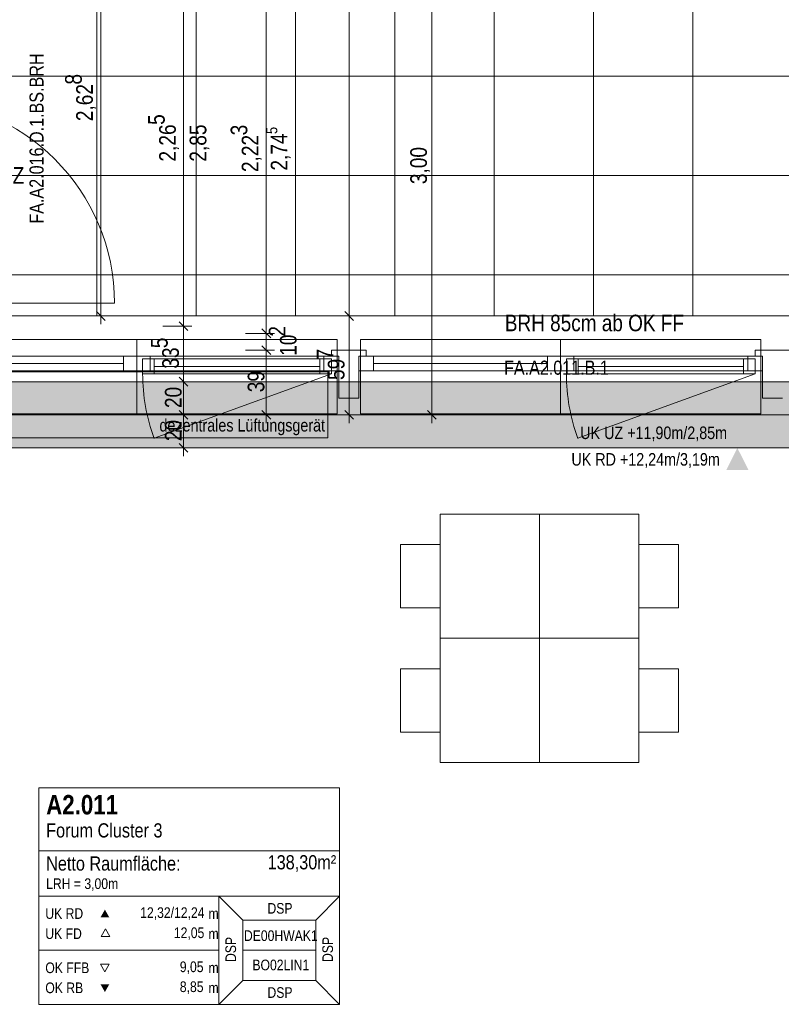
# Model space of a CAD drawing. Extents: x -620 to 300, y 62 to 1112.
# Tile 71 of 95: x -438 to -346, y 703 to 822. Entities that reach past the tile are written whole.
import ezdxf
from ezdxf.lldxf.tags import DXFTag

# ---------------------------------------------------------------- set-up
doc = ezdxf.new("R2010")
doc.units = 0
doc.layers.get('0').update_dxf_attribs({"lineweight": 13})
for name, color, linetype, lineweight, true_color in [('00_Beschriftung UZ', 3, 'Continuous', 13, 0x00ff00), ('30 -33 Aussenwände- 7 Fassade_ Elemente', 7, 'Continuous', 9, 0x00aacc), ('30 -35 Decken- 1 Konstruktion-Träger- Stahlbeton', 7, 'grob-A06G9S5M8I', 13, 0x33aa00), ('60- 61 allgemeine Ausstattung- 1 Möbel', 7, 'Continuous', 9, 0x00cccc), ('70 -72 Beschriftung- 1 Beschriftung allgemein', 7, 'Continuous', 9, 0xff6633), ('70 -75 Raumstempel- 1 Raumstempel', 1, 'Continuous', 50, 0xff0000), ('70 -76 Bemaßung- 2 Allgemein', 9, 'Continuous', 5, 0x808080), ('iwb_Schraffur_Unterzug', 7, 'Continuous', 5, 0xffffcc)]:
    doc.layers.add(name, color=color, linetype=linetype, lineweight=lineweight, true_color=true_color)
for name, color, linetype, lineweight in [('60- 61 allgemeine Ausstattung- 4 Terrassen', 7, 'Continuous', 9), ('70 -71 Achsen- 1 Gebäudeachsen', 7, 'STRICHPUNKT2-A06G9S5N8I', 18), ('Detailelementbeschriftung', 7, 'Continuous', 9)]:
    doc.layers.add(name, color=color, linetype=linetype, lineweight=lineweight)
doc.styles.get("Standard").update_dxf_attribs({"font": 'ARIALN.TTF'})
tags = doc.linetypes.add('grob-A06G9S5M8I', pattern=[14, 3, -8, 3]).pattern_tags.tags
tags[8:9] = [DXFTag(74, 4), DXFTag(75, 0), DXFTag(340, '0'), DXFTag(46, 0.0), DXFTag(50, 0.0), DXFTag(44, 0.0), DXFTag(45, 0.0)]
tags[6:7] = [DXFTag(74, 4), DXFTag(75, 0), DXFTag(340, '0'), DXFTag(46, 0.0), DXFTag(50, 0.0), DXFTag(44, 0.0), DXFTag(45, 0.0)]
tags[4:5] = [DXFTag(74, 4), DXFTag(75, 0), DXFTag(340, '0'), DXFTag(46, 0.0), DXFTag(50, 0.0), DXFTag(44, 0.0), DXFTag(45, 0.0)]
tags = doc.linetypes.add('STRICHPUNKT2-A06G9S5N8I', pattern=[12.7, 6.35, -3.175, 0, -3.175]).pattern_tags.tags
tags[10:11] = [DXFTag(74, 4), DXFTag(75, 0), DXFTag(340, '0'), DXFTag(46, 0.0), DXFTag(50, 0.0), DXFTag(44, 0.0), DXFTag(45, 0.0)]
tags[8:9] = [DXFTag(74, 4), DXFTag(75, 0), DXFTag(340, '0'), DXFTag(46, 0.0), DXFTag(50, 0.0), DXFTag(44, 0.0), DXFTag(45, 0.0)]
tags[6:7] = [DXFTag(74, 4), DXFTag(75, 0), DXFTag(340, '0'), DXFTag(46, 0.0), DXFTag(50, 0.0), DXFTag(44, 0.0), DXFTag(45, 0.0)]
tags[4:5] = [DXFTag(74, 4), DXFTag(75, 0), DXFTag(340, '0'), DXFTag(46, 0.0), DXFTag(50, 0.0), DXFTag(44, 0.0), DXFTag(45, 0.0)]

# ---------------------------------------------------------------- blocks, each defined once
blk = doc.blocks.new('Referenz-A06G9S5P8I')
at = {"layer": '00_Beschriftung UZ', "color": 0, "lineweight": -2}
for points in [[(-353.03, 773.14), (-351.7, 770.47), (-350.36, 773.14)], [(-353.03, 767.8), (-351.7, 770.47), (-350.36, 767.81)]]:
    blk.add_solid(points, dxfattribs=at)
at = {"layer": '30 -33 Aussenwände- 7 Fassade_ Elemente', "color": 0, "linetype": 'grob-A06G9S5M8I', "lineweight": -2, "ltscale": 0.13}
for p, q in [((-426.95, 787.94), (-451.55, 787.94)), ((-443.18, 779.67), (-401.18, 779.67)), ((-400.75, 779.42), (-422.17, 771.63)), ((-401.18, 779.67), (-401.18, 771.67)), ((-349.55, 779.42), (-370.97, 771.63)), ((-401.18, 771.67), (-443.18, 771.67))]:
    blk.add_line(p, q, dxfattribs=at)
at = {"layer": '30 -33 Aussenwände- 7 Fassade_ Elemente', "color": 0, "linetype": 'Continuous', "lineweight": -2, "ltscale": 0.13}
for p, q in [((-454.15, 786.41), (-291.95, 786.41)), ((-448.65, 781.57), (-424.25, 781.57)), ((-425.85, 779.77), (-425.85, 781.57)), ((-425.85, 781.57), (-424.25, 781.57)), ((-424.25, 781.57), (-399.85, 781.57)), ((-424.25, 781.57), (-422.65, 781.57)), ((-424.25, 781.57), (-424.25, 779.77)), ((-424.25, 781.57), (-424.25, 779.77)), ((-422.65, 781.57), (-422.65, 779.77)), ((-401.65, 779.77), (-401.65, 781.57)), ((-401.65, 781.57), (-399.85, 781.57)), ((-400.75, 782.27), (-396.55, 782.27)), ((-400.75, 781.57), (-400.75, 782.27)), ((-399.85, 781.57), (-400.75, 781.57)), ((-399.85, 781.57), (-399.85, 779.77)), ((-399.85, 776.47), (-399.85, 781.57)), ((-399.85, 781.57), (-399.85, 779.77)), ((-397.45, 781.57), (-373.05, 781.57)), ((-397.45, 781.57), (-397.45, 776.47)), ((-397.45, 779.77), (-397.45, 781.57)), ((-396.55, 781.57), (-397.45, 781.57)), ((-397.45, 779.77), (-397.45, 781.57)), ((-397.45, 781.57), (-395.65, 781.57)), ((-396.55, 782.27), (-396.55, 781.57)), ((-395.65, 781.57), (-395.65, 779.77)), ((-374.65, 781.57), (-373.05, 781.57)), ((-374.65, 779.77), (-374.65, 781.57)), ((-373.05, 779.77), (-373.05, 781.57)), ((-373.05, 781.57), (-371.45, 781.57)), ((-373.05, 781.57), (-348.65, 781.57)), ((-373.05, 781.57), (-373.05, 779.77)), ((-371.45, 781.57), (-371.45, 779.77)), ((-350.45, 779.77), (-350.45, 781.57)), ((-350.45, 781.57), (-348.65, 781.57)), ((-349.55, 781.57), (-349.55, 782.27)), ((-349.55, 782.27), (-345.35, 782.27)), ((-348.65, 781.57), (-349.55, 781.57)), ((-348.65, 776.47), (-348.65, 781.57)), ((-348.65, 781.57), (-348.65, 779.77)), ((-348.65, 781.57), (-348.65, 779.77)), ((-425.85, 780.67), (-446.85, 780.67)), ((-423.55, 779.42), (-423.55, 781.22)), ((-423.55, 781.22), (-400.75, 781.22)), ((-423.55, 779.42), (-423.55, 781.22)), ((-423.55, 781.22), (-422.15, 781.22)), ((-422.15, 781.22), (-422.15, 779.42)), ((-422.15, 780.32), (-402.15, 780.32)), ((-402.15, 779.42), (-402.15, 781.22)), ((-402.15, 781.22), (-400.75, 781.22)), ((-400.75, 781.22), (-400.75, 779.42)), ((-400.75, 781.22), (-400.75, 779.42)), ((-374.65, 780.67), (-395.65, 780.67)), ((-372.35, 779.42), (-372.35, 781.22)), ((-372.35, 781.22), (-349.55, 781.22)), ((-372.35, 781.22), (-370.95, 781.22)), ((-372.35, 779.42), (-372.35, 781.22)), ((-370.95, 781.22), (-370.95, 779.42)), ((-370.95, 780.32), (-350.95, 780.32)), ((-350.95, 779.42), (-350.95, 781.22)), ((-350.95, 781.22), (-349.55, 781.22)), ((-349.55, 781.22), (-349.55, 779.42)), ((-349.55, 781.22), (-349.55, 779.42)), ((-424.25, 779.77), (-448.65, 779.77)), ((-424.25, 779.77), (-425.85, 779.77)), ((-422.65, 779.77), (-424.25, 779.77)), ((-399.85, 779.77), (-424.25, 779.77)), ((-422.15, 779.42), (-423.55, 779.42)), ((-400.75, 779.42), (-423.55, 779.42)), ((-400.75, 779.42), (-402.15, 779.42)), ((-399.85, 779.77), (-401.65, 779.77)), ((-373.05, 779.77), (-397.45, 779.77)), ((-395.65, 779.77), (-397.45, 779.77)), ((-373.05, 779.77), (-374.65, 779.77)), ((-371.45, 779.77), (-373.05, 779.77)), ((-348.65, 779.77), (-373.05, 779.77)), ((-370.95, 779.42), (-372.35, 779.42)), ((-349.55, 779.42), (-372.35, 779.42)), ((-349.55, 779.42), (-350.95, 779.42)), ((-348.65, 779.77), (-350.45, 779.77)), ((-397.45, 776.47), (-399.85, 776.47)), ((-346.25, 776.47), (-348.65, 776.47)), ((-295.05, 770.47), (-451.05, 770.47))]:
    blk.add_line(p, q, dxfattribs=at)
at = {"layer": '30 -33 Aussenwände- 7 Fassade_ Elemente', "color": 0, "lineweight": -2}
for p, q in [((-448.45, 783.57), (-424.25, 783.57)), ((-424.25, 783.57), (-424.25, 781.57)), ((-424.25, 783.57), (-400.05, 783.57)), ((-400.05, 783.57), (-400.05, 781.57)), ((-397.25, 781.57), (-397.25, 783.57)), ((-397.25, 783.57), (-373.05, 783.57)), ((-373.05, 783.57), (-348.85, 783.57)), ((-373.05, 783.57), (-373.05, 781.57)), ((-348.85, 783.57), (-348.85, 781.57)), ((-446.85, 781.57), (-425.85, 781.57)), ((-425.85, 779.77), (-425.85, 781.57)), ((-424.25, 781.57), (-425.85, 781.57)), ((-424.25, 779.77), (-424.25, 781.57)), ((-424.25, 781.57), (-422.65, 781.57)), ((-422.65, 781.57), (-422.65, 779.77)), ((-422.65, 781.57), (-401.65, 781.57)), ((-401.65, 781.57), (-401.65, 779.77)), ((-400.05, 781.57), (-401.65, 781.57)), ((-400.05, 779.77), (-400.05, 781.57)), ((-397.25, 779.77), (-397.25, 781.57)), ((-397.25, 781.57), (-395.65, 781.57)), ((-395.65, 781.57), (-395.65, 779.77)), ((-395.65, 781.57), (-374.65, 781.57)), ((-373.05, 781.57), (-374.65, 781.57)), ((-374.65, 781.57), (-374.65, 779.77)), ((-373.05, 781.57), (-371.45, 781.57)), ((-373.05, 779.77), (-373.05, 781.57)), ((-371.45, 781.57), (-371.45, 779.77)), ((-371.45, 781.57), (-350.45, 781.57)), ((-350.45, 781.57), (-350.45, 779.77)), ((-348.85, 781.57), (-350.45, 781.57)), ((-348.85, 779.77), (-348.85, 781.57)), ((-425.85, 780.67), (-446.85, 780.67)), ((-423.55, 781.22), (-422.15, 781.22)), ((-423.55, 779.42), (-423.55, 781.22)), ((-422.15, 781.22), (-402.15, 781.22)), ((-422.15, 781.22), (-422.15, 779.42)), ((-422.15, 780.32), (-402.15, 780.32)), ((-402.15, 781.22), (-400.75, 781.22)), ((-402.15, 781.22), (-402.15, 779.42)), ((-400.75, 781.22), (-400.75, 779.42)), ((-374.65, 780.67), (-395.65, 780.67)), ((-372.35, 781.22), (-370.95, 781.22)), ((-372.35, 779.42), (-372.35, 781.22)), ((-370.95, 781.22), (-350.95, 781.22)), ((-370.95, 779.42), (-370.95, 781.22)), ((-370.95, 780.32), (-350.95, 780.32)), ((-350.95, 779.42), (-350.95, 781.22)), ((-350.95, 781.22), (-349.55, 781.22)), ((-349.55, 779.42), (-349.55, 781.22)), ((-425.85, 779.77), (-446.85, 779.77)), ((-425.85, 779.77), (-424.25, 779.77)), ((-422.65, 779.77), (-424.25, 779.77)), ((-424.25, 774.57), (-424.25, 779.77)), ((-422.15, 779.42), (-423.55, 779.42)), ((-402.15, 779.42), (-422.15, 779.42)), ((-400.75, 779.42), (-402.15, 779.42)), ((-401.65, 779.77), (-400.05, 779.77)), ((-400.05, 774.57), (-400.05, 779.77)), ((-397.25, 779.77), (-397.25, 774.57)), ((-395.65, 779.77), (-397.25, 779.77)), ((-374.65, 779.77), (-395.65, 779.77)), ((-374.65, 779.77), (-373.05, 779.77)), ((-371.45, 779.77), (-373.05, 779.77)), ((-373.05, 779.77), (-373.05, 774.57)), ((-370.95, 779.42), (-372.35, 779.42)), ((-350.95, 779.42), (-370.95, 779.42)), ((-349.55, 779.42), (-350.95, 779.42)), ((-350.45, 779.77), (-348.85, 779.77)), ((-348.85, 774.57), (-348.85, 779.77)), ((-448.45, 774.57), (-424.25, 774.57)), ((-424.25, 774.57), (-400.05, 774.57)), ((-397.25, 774.57), (-373.05, 774.57)), ((-373.05, 774.57), (-348.85, 774.57))]:
    blk.add_line(p, q, dxfattribs=at)
at = {"layer": '30 -33 Aussenwände- 7 Fassade_ Elemente', "color": 0, "linetype": 'grob-A06G9S5M8I', "lineweight": -2, "ltscale": 0.13}
for centre, major_axis, end_param in [((-451.55, 787.94), (24.6, 0), 1.570796), ((-400.75, 779.42), (-22.8, 0), 0.349066), ((-349.55, 779.42), (-22.8, 0), 0.349066)]:
    blk.add_ellipse(centre, major_axis=major_axis, ratio=1, start_param=0, end_param=end_param, dxfattribs=at)
at = {"layer": '30 -35 Decken- 1 Konstruktion-Träger- Stahlbeton', "color": 0, "lineweight": -2}
for p, q in [((-129.55, 778.47), (-451.55, 778.47)), ((-129.55, 770.47), (-451.55, 770.47))]:
    blk.add_line(p, q, dxfattribs=at)
at = {"layer": '60- 61 allgemeine Ausstattung- 1 Möbel', "color": 0, "linetype": 'Continuous', "lineweight": -2, "ltscale": 0.13}
for p, q in [((-387.61, 747.47), (-387.61, 762.47)), ((-387.61, 762.47), (-375.61, 762.47)), ((-375.61, 747.47), (-375.61, 762.47)), ((-375.61, 762.47), (-363.61, 762.47)), ((-375.61, 762.47), (-375.61, 747.47)), ((-363.61, 762.47), (-363.61, 747.47)), ((-392.4, 751.14), (-392.4, 758.8)), ((-392.4, 758.8), (-387.61, 758.8)), ((-387.61, 758.8), (-387.61, 751.14)), ((-363.61, 751.14), (-363.61, 758.8)), ((-363.61, 758.8), (-358.83, 758.8)), ((-358.83, 758.8), (-358.83, 751.14)), ((-387.61, 751.14), (-392.4, 751.14)), ((-358.83, 751.14), (-363.61, 751.14)), ((-387.61, 732.47), (-387.61, 747.47)), ((-387.61, 747.47), (-375.61, 747.47)), ((-375.61, 747.47), (-387.61, 747.47)), ((-363.61, 747.47), (-375.61, 747.47)), ((-375.61, 732.47), (-375.61, 747.47)), ((-375.61, 747.47), (-363.61, 747.47)), ((-375.61, 747.47), (-375.61, 732.47)), ((-363.61, 747.47), (-363.61, 732.47)), ((-392.4, 736.14), (-392.4, 743.8)), ((-392.4, 743.8), (-387.61, 743.8)), ((-387.61, 743.8), (-387.61, 736.14)), ((-363.61, 736.14), (-363.61, 743.8)), ((-363.61, 743.8), (-358.83, 743.8)), ((-358.83, 743.8), (-358.83, 736.14)), ((-387.61, 736.14), (-392.4, 736.14)), ((-358.83, 736.14), (-363.61, 736.14)), ((-375.61, 732.47), (-387.61, 732.47)), ((-363.61, 732.47), (-375.61, 732.47))]:
    blk.add_line(p, q, dxfattribs=at)
at = {"layer": '60- 61 allgemeine Ausstattung- 4 Terrassen', "color": 0, "lineweight": -2}
for p, q in [((-429.09, 786.41), (-429.09, 1004.87)), ((-417.09, 786.41), (-417.09, 1004.87)), ((-405.09, 786.41), (-405.09, 1004.87)), ((-393.09, 786.41), (-393.09, 839.37)), ((-381.09, 786.41), (-381.09, 839.37)), ((-369.09, 786.41), (-369.09, 839.37)), ((-357.09, 786.41), (-357.09, 839.37)), ((-443.61, 815.37), (-137.49, 815.37)), ((-443.61, 803.37), (-137.49, 803.37)), ((-443.61, 791.37), (-137.49, 791.37)), ((-443.61, 786.41), (-137.49, 786.41))]:
    blk.add_line(p, q, dxfattribs=at)
at = {"layer": '70 -71 Achsen- 1 Gebäudeachsen', "color": 0, "linetype": 'STRICHPUNKT2-A06G9S5N8I', "lineweight": -2, "ltscale": 0.13}
blk.add_line((-538.63, 774.45), (76.53, 774.45), dxfattribs=at)
at = {"layer": '70 -75 Raumstempel- 1 Raumstempel', "color": 0, "lineweight": -2}
for p, q in [((-436.08, 729.39), (-436.08, 703.25)), ((-399.75, 729.39), (-436.08, 729.39)), ((-399.75, 703.25), (-399.75, 729.39)), ((-399.75, 721.8), (-436.08, 721.8)), ((-436.08, 716.32), (-414.35, 716.32)), ((-411.46, 713.43), (-414.35, 716.32)), ((-399.75, 716.32), (-414.35, 716.32)), ((-414.35, 716.32), (-414.35, 703.25)), ((-402.63, 713.43), (-399.75, 716.32)), ((-411.46, 706.15), (-411.46, 713.43)), ((-411.46, 713.43), (-402.63, 713.43)), ((-402.63, 706.15), (-402.63, 713.43)), ((-428.04, 712.36), (-428.56, 711.46)), ((-428.56, 711.46), (-427.51, 711.46)), ((-427.51, 711.46), (-428.04, 712.36)), ((-436.08, 709.79), (-414.35, 709.79)), ((-402.63, 709.79), (-411.46, 709.79)), ((-428.11, 707.19), (-428.63, 708.09)), ((-428.63, 708.09), (-427.59, 708.09)), ((-427.59, 708.09), (-428.11, 707.19)), ((-411.46, 706.15), (-414.35, 703.25)), ((-411.46, 706.15), (-402.63, 706.15)), ((-402.63, 706.15), (-399.75, 703.25)), ((-399.75, 703.25), (-436.08, 703.25))]:
    blk.add_line(p, q, dxfattribs=at)
for points in [[(-427.59, 713.78), (-428.11, 714.69), (-428.63, 713.78)], [(-427.59, 705.65), (-428.11, 704.74), (-428.63, 705.65)]]:
    blk.add_solid(points, dxfattribs=at)
at = {"layer": '70 -76 Bemaßung- 2 Allgemein', "color": 0, "linetype": 'Continuous', "lineweight": -2, "ltscale": 0.13}
for p, q in [((-398.61, 787.47), (-398.61, 998.41)), ((-428.61, 787.47), (-428.61, 837.91)), ((-388.61, 775.53), (-388.61, 833.41)), ((-418.61, 786.23), (-418.61, 829.41)), ((-408.61, 785.37), (-408.61, 827.71)), ((-428.61, 785.41), (-428.61, 787.47)), ((-398.61, 785.41), (-398.61, 787.47)), ((-398.61, 787.41), (-398.61, 785.35)), ((-431.11, 786.41), (-427.61, 786.41)), ((-428.08, 785.88), (-429.14, 786.94)), ((-418.61, 784.17), (-418.61, 786.23)), ((-408.61, 785.37), (-408.61, 786.43)), ((-401.11, 786.41), (-397.61, 786.41)), ((-401.11, 786.41), (-397.61, 786.41)), ((-398.08, 785.88), (-399.14, 786.94)), ((-399.14, 786.94), (-398.08, 785.88)), ((-421.11, 785.17), (-417.61, 785.17)), ((-421.11, 785.17), (-417.61, 785.17)), ((-418.08, 784.64), (-419.14, 785.7)), ((-419.14, 785.7), (-418.08, 784.64)), ((-418.61, 786.17), (-418.61, 784.11)), ((-408.61, 783.31), (-408.61, 785.37)), ((-408.61, 783.31), (-408.61, 785.37)), ((-398.61, 775.53), (-398.61, 785.35)), ((-418.61, 779.53), (-418.61, 784.11)), ((-411.11, 784.31), (-407.61, 784.31)), ((-411.11, 784.31), (-407.61, 784.31)), ((-408.08, 783.78), (-409.14, 784.84)), ((-408.08, 783.78), (-409.14, 784.84)), ((-408.61, 782.27), (-408.61, 784.31)), ((-409.14, 782.8), (-408.08, 781.74)), ((-409.14, 782.8), (-408.08, 781.74)), ((-408.61, 783.27), (-408.61, 781.21)), ((-408.61, 783.27), (-408.61, 781.21)), ((-411.11, 782.27), (-407.61, 782.27)), ((-411.11, 782.27), (-407.61, 782.27)), ((-408.61, 781.21), (-408.61, 780.15)), ((-408.61, 775.53), (-408.61, 781.21)), ((-418.61, 777.47), (-418.61, 779.53)), ((-418.61, 779.47), (-418.61, 777.41)), ((-421.11, 778.47), (-417.61, 778.47)), ((-421.11, 778.47), (-417.61, 778.47)), ((-418.08, 777.94), (-419.14, 779)), ((-419.14, 779), (-418.08, 777.94)), ((-418.61, 775.53), (-418.61, 777.41)), ((-418.61, 773.47), (-418.61, 775.53)), ((-408.61, 773.47), (-408.61, 775.53)), ((-398.61, 773.47), (-398.61, 775.53)), ((-388.61, 773.47), (-388.61, 775.53)), ((-421.11, 774.47), (-417.61, 774.47)), ((-421.11, 774.47), (-417.61, 774.47)), ((-418.08, 773.94), (-419.14, 775)), ((-419.14, 775), (-418.08, 773.94)), ((-418.61, 775.47), (-418.61, 773.41)), ((-411.11, 774.47), (-407.61, 774.47)), ((-408.08, 773.94), (-409.14, 775)), ((-401.11, 774.47), (-397.61, 774.47)), ((-398.08, 773.94), (-399.14, 775)), ((-391.11, 774.47), (-387.61, 774.47)), ((-388.08, 773.94), (-389.14, 775)), ((-418.61, 771.53), (-418.61, 773.41)), ((-418.08, 769.94), (-419.14, 771)), ((-418.61, 769.47), (-418.61, 771.53)), ((-421.11, 770.47), (-417.61, 770.47))]:
    blk.add_line(p, q, dxfattribs=at)
at = {"layer": '00_Beschriftung UZ', "color": 0, "linetype": 'ByBlock', "lineweight": -2, "ltscale": 0.13, "char_height": 1.5103, "attachment_point": 1}
for s, insert in [('{\\fArial Narrow;UK UZ +11,90m/2,85m}', (-370.68, 773.05)), ('{\\fArial Narrow;UK RD +12,24m/3,19m}', (-371.75, 769.84))]:
    blk.add_mtext(s, dxfattribs=dict(at, insert=insert))
at = {"layer": '30 -33 Aussenwände- 7 Fassade_ Elemente', "color": 0, "linetype": 'ByBlock', "lineweight": -2, "ltscale": 0.13, "insert": (-379.79, 786.56), "char_height": 2, "attachment_point": 1}
blk.add_mtext('{\\fArial Narrow;BRH 85cm ab OK FF}', dxfattribs=at)
at = {"layer": '30 -33 Aussenwände- 7 Fassade_ Elemente', "color": 0, "linetype": 'Continuous', "lineweight": -2, "ltscale": 0.13, "insert": (-421.52, 773.96), "char_height": 1.5103, "attachment_point": 1}
blk.add_mtext('{\\fArial Narrow;dezentrales Lüftungsgerät}', dxfattribs=at)
at = {"layer": '70 -72 Beschriftung- 1 Beschriftung allgemein', "color": 0, "linetype": 'Continuous', "lineweight": -2, "ltscale": 0.13, "insert": (-437.22, 797.56), "char_height": 1.7, "attachment_point": 1, "rotation": 90}
blk.add_mtext('{\\fArial Narrow;FA.A2.016.D.1.BS.BRH}', dxfattribs=at)
at = {"layer": '70 -72 Beschriftung- 1 Beschriftung allgemein', "color": 0, "linetype": 'Continuous', "lineweight": -2, "ltscale": 0.13, "insert": (-379.89, 781.01), "char_height": 1.7, "attachment_point": 1}
blk.add_mtext('{\\fArial Narrow;FA.A2.011.B.1}', dxfattribs=at)
at = {"layer": '70 -75 Raumstempel- 1 Raumstempel', "color": 0, "linetype": 'Continuous', "lineweight": -2, "ltscale": 0.13, "attachment_point": 1}
for s, insert, char_height, rotation in [('{\\fArial Narrow|b1|i0;A2.011}', (-435.21, 728.54), 2.3536, 0), ('{\\fArial Narrow;Forum Cluster 3}', (-435.21, 725.12), 1.7117, 0), ('{\\fArial Narrow;Netto Raumfläche:}', (-435.21, 721.12), 1.7117, 0), ('{\\fArial Narrow;138,30m²}', (-408.45, 721.27), 1.7117, 0), ('{\\fArial Narrow;LRH = 3,00m}', (-435.21, 718.47), 1.2838, 0), ('{\\fArial Narrow;UK RD}', (-435.31, 714.86), 1.2838, 0), ('{\\fArial Narrow;12,32/12,24}', (-423.85, 714.97), 1.2838, 0), ('{\\fArial Narrow;DSP}', (-408.47, 715.49), 1.2838, 0), ('{\\fArial Narrow;m}', (-415.59, 714.85), 1.2838, 0), ('{\\fArial Narrow;12,05}', (-419.78, 712.54), 1.2838, 0), ('{\\fArial Narrow;UK FD}', (-435.31, 712.43), 1.2838, 0), ('{\\fArial Narrow;m}', (-415.59, 712.42), 1.2838, 0), ('{\\fArial Narrow;DSP}', (-413.55, 708.37), 1.2838, 90), ('{\\fArial Narrow;DE00HWAK1}', (-411.31, 712.19), 1.2838, 0), ('{\\fArial Narrow;DSP}', (-401.84, 708.37), 1.2838, 90), ('{\\fArial Narrow;OK FFB}', (-435.31, 708.31), 1.2838, 0), ('{\\fArial Narrow;9,05}', (-419.06, 708.43), 1.2838, 0), ('{\\fArial Narrow;m}', (-415.59, 708.31), 1.2838, 0), ('{\\fArial Narrow;BO02LIN1}', (-410.29, 708.65), 1.2838, 0), ('{\\fArial Narrow;OK RB}', (-435.31, 705.89), 1.2838, 0), ('{\\fArial Narrow;8,85}', (-419.06, 706.02), 1.2838, 0), ('{\\fArial Narrow;m}', (-415.59, 705.89), 1.2838, 0), ('{\\fArial Narrow;DSP}', (-408.47, 705.32), 1.2838, 0)]:
    blk.add_mtext(s, dxfattribs=dict(at, insert=insert, char_height=char_height, rotation=rotation))
at = {"layer": '70 -76 Bemaßung- 2 Allgemein', "color": 0, "linetype": 'Continuous', "lineweight": -2, "ltscale": 0.13, "attachment_point": 1, "rotation": 90}
for s, insert, char_height in [('{\\fArial Narrow;8}', (-432.92, 814.36), 2.0138), ('{\\fArial Narrow;2,62}', (-431.58, 809.94), 2.0138), ('{\\fArial Narrow;5}', (-422.9, 809.49), 2.0138), ('{\\fArial Narrow;2,26}', (-421.56, 805.06), 2.0138), ('{\\fArial Narrow;2,85}', (-417.87, 805.05), 2.0138), ('{\\fArial Narrow;3}', (-412.92, 808.22), 2.0138), ('{\\fArial Narrow;2,22}', (-411.58, 803.79), 2.0138), ('{\\fArial Narrow;5}', (-408.63, 808.39), 1.3426), ('{\\fArial Narrow;2,74}', (-408.07, 803.97), 2.0138), ('{\\fArial Narrow;3,00}', (-391.22, 802.33), 2.0138), ('{\\fArial Narrow;2}', (-408.31, 783.91), 2.0138), ('{\\fArial Narrow;5}', (-422.54, 782.51), 2.0138), ('{\\fArial Narrow;10}', (-406.97, 781.59), 2.0138), ('{\\fArial Narrow;33}', (-421.19, 780.04), 2.0138), ('{\\fArial Narrow;7}', (-402.52, 781.15), 2.0138), ('{\\fArial Narrow;59}', (-401.18, 778.67), 2.0138), ('{\\fArial Narrow;39}', (-410.86, 777.19), 2.0138), ('{\\fArial Narrow;20}', (-420.86, 775.28), 2.0138), ('{\\fArial Narrow;20}', (-420.86, 771.28), 2.0138)]:
    blk.add_mtext(s, dxfattribs=dict(at, insert=insert, char_height=char_height))
blk = doc.blocks.new('Referenz-A06G9S5R8I')
at = {"layer": 'iwb_Schraffur_Unterzug', "linetype": 'Continuous', "ltscale": 0.13}
for points in [[(-538.63, 778.45), (76.53, 778.45), (76.53, 772.29)], [(-538.63, 778.45), (76.53, 772.29), (-538.63, 774.79)], [(-538.63, 774.79), (76.53, 772.29), (76.53, 770.45)], [(-538.63, 774.79), (76.53, 770.45), (-538.63, 770.45)]]:
    blk.add_solid(points, dxfattribs=at)
blk = doc.blocks.new('Einzeiliger Text-A06G9SER8I')
at = {"color": 0, "lineweight": -2, "insert": (-449.82, 804.39), "char_height": 2, "attachment_point": 1}
blk.add_mtext('{\\fArial Narrow;DN20 in UZ}', dxfattribs=at)

msp = doc.modelspace()

# ---------------------------------------------------------------- block references
at = {"color": 8, "lineweight": 13, "ltscale": 0.13, "true_color": 0x808080}
msp.add_blockref('Referenz-A06G9S5P8I', (0, 0), dxfattribs=at)
at = {"color": 8, "lineweight": 25, "ltscale": 0.25, "true_color": 0x808080}
msp.add_blockref('Referenz-A06G9S5R8I', (0, 0), dxfattribs=at)
at = {"layer": 'Detailelementbeschriftung', "ltscale": 0.13}
msp.add_blockref('Einzeiliger Text-A06G9SER8I', (0, 0), dxfattribs=at)

doc.saveas('drawing.dxf')
